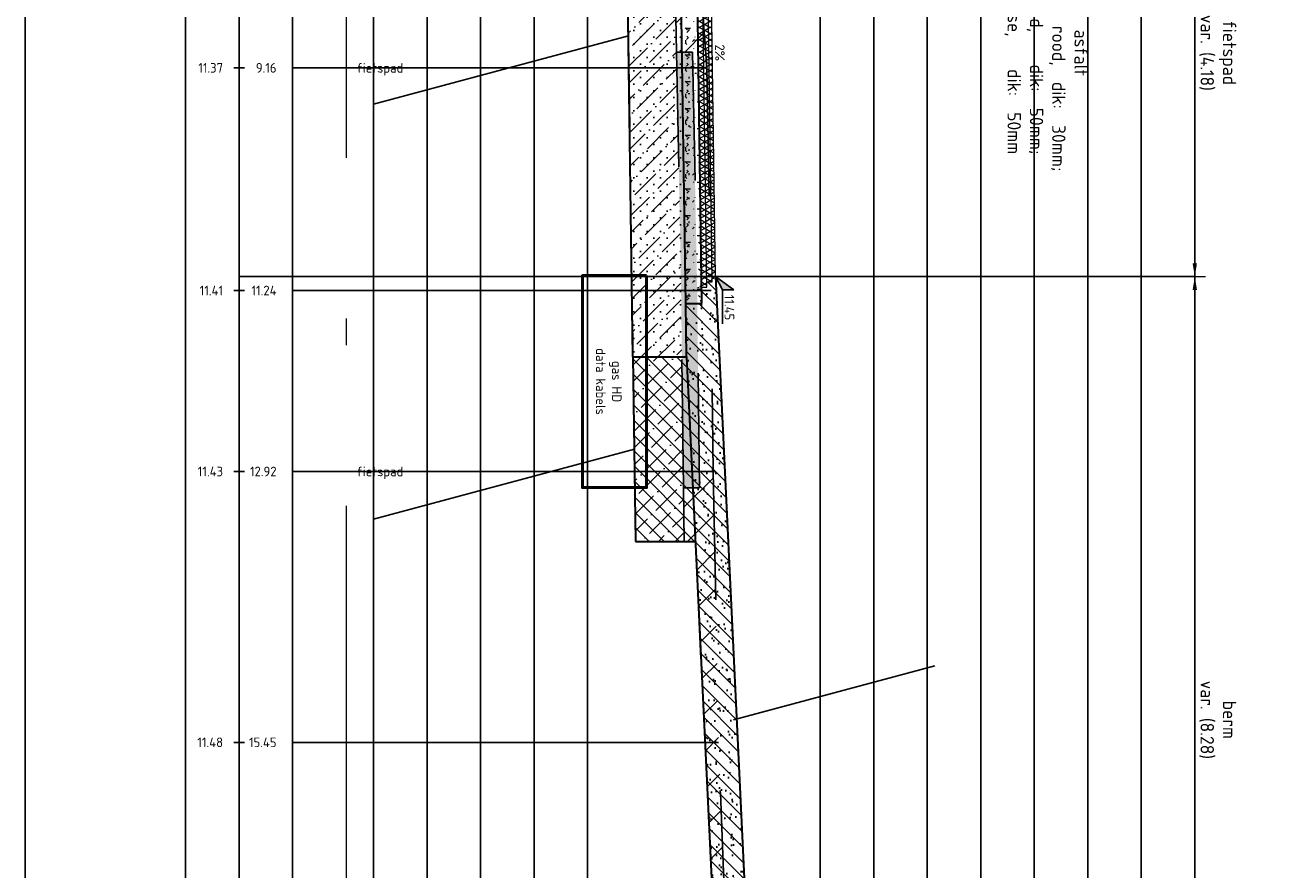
# Model space of a CAD drawing. Header units: metres. Extents: x 232618 to 232694, y 554350 to 554492.
# Tile 18 of 24: x 232654 to 232665, y 554471 to 554479. Entities that reach past the tile are written whole.
import ezdxf
from ezdxf.enums import TextEntityAlignment as Align

# ---------------------------------------------------------------- set-up
doc = ezdxf.new("R2010")
doc.units = ezdxf.units.M
doc.linetypes.add('ACAD_ISO03W100', pattern=[30, 12, -18])
doc.linetypes.add('AL-NAP_LIJN', pattern=[15.25, 12, -1.5, 0.25, -1.5])
for name, color, linetype, lineweight in [('B-WE-AM-NAP-G', 7, 'AL-NAP_LIJN', 18), ('B-WE-KL-TRACE-T18', 7, 'Continuous', 18), ('N-WE-GR-MAAIVELD-GD', 90, 'Continuous', 35), ('N-WE-GW-CUNET-GD', 90, 'Continuous', 35), ('N-WE-GW-GROND_TEELAARDE_AFKOMSTIG UIT HET WERK-AD', 91, 'Continuous', 25), ('N-WE-GW-GROND_ZAND-AD', 7, 'Continuous', 35), ('N-WE-GW-GROND_ZAND_CUNETZAND-AD', 7, 'Continuous', 25), ('N-WE-VH-VERHARDING_ASFALT-GD', 7, 'Continuous', 18), ('N-WE-VH-VERHARDING_FUNDERING-AD', 31, 'Continuous', 18), ('N-WE-VH-VERHARDING_FUNDERING_GRANULAAT_MENG_HYDRAULISCH-GD', 7, 'Continuous', 35), ('N-WE-VH-VERHARDING_FUNDERING_ZAND-GD', 251, 'Continuous', 35), ('V-WE-GW-GROND_WERK-AD', 252, 'Continuous', 18), ('V-WE-GW-GROND_ZAND_CUNETZAND_WERK-AD', 252, 'Continuous', 18), ('V-WE-GW-MAAIVELD-GD', 3, 'ACAD_ISO03W100', 25), ('V-WE-VH-VERHARDING-GD', 252, 'Continuous', 25), ('V-WE-VH-VERHARDING_ASFALT-GD', 252, 'ACAD_ISO03W100', 25), ('V-WE-VH-VERHARDING_FUNDERING-AD', 252, 'Continuous', 18), ('V-WE-VH-VERHARDING_FUNDERING-GD', 252, 'ACAD_ISO03W100', 25), ('V-WE-VH-VERHARDING_FUNDERING_ZAND-GD', 252, 'ACAD_ISO03W100', 25), ('X-XX-AL-AANKLEDING-M', 7, 'Continuous', 18), ('X-XX-AL-AANPIJLING-G', 7, 'Continuous', 18), ('X-XX-AL-HOOGTELABEL-SD', 7, 'Continuous', 25), ('X-XX-AL-PROFIELBALK-G', 7, 'Continuous', 25), ('X-XX-AL-PROFIELBALK-HULPLIJN-G', 253, 'Continuous', 25), ('X-XX-AL-PROFIELBALK-T18', 7, 'Continuous', 18)]:
    doc.layers.add(name, color=color, linetype=linetype, lineweight=lineweight)
doc.layers.add('B-WE-KL-TRACE-GD', color=160, linetype='Continuous', lineweight=50, true_color=0x003fff)
doc.layers.add('N-WE-VH-VERHARDING_ASFALT-AD', color=7, linetype='Continuous', lineweight=18, transparency=0.5)
doc.layers.add('V-WE-GW-CUNET-GD', color=252, linetype='ACAD_ISO03W100', lineweight=25, plot=False)
doc.layers.add('X-XX-AL-HULPLIJN-GD', color=6, linetype='Continuous', plot=False)
doc.styles.add('NLCS-ISO', font='NLCS-ISO.ttf')
doc.styles.add('NLCS-ISO-ANNOTATIEF-T18', font='NLCS-ISO.ttf', dxfattribs={"height": 1.8})
doc.styles.add('NLCS-ISO-ANNOTATIEF-T25', font='NLCS-ISO.ttf', dxfattribs={"height": 2.5})
doc.dimstyles.new('NLCS-ANNOTATIEF-T25-PIJL', dxfattribs={"dimtxt": 2.5, "dimasz": 2.5, "dimexe": 2, "dimexo": 2, "dimgap": 0.7, "dimtad": 1, "dimdec": 3, "dimzin": 0, "dimdsep": 46, "dimtxsty": 'NLCS-ISO-ANNOTATIEF-T25', "dimcen": 0, "dimdle": 2, "dimclrd": 256, "dimclre": 256, "dimclrt": 256, "dimadec": 1, "dimazin": 0, "dimtfac": 1, "dimtdec": 3, "dimtofl": 0, "dimtmove": 1, "dimatfit": 0, "dimfxl": 2, "dimfxlon": 1, "dimtfillclr": 254, "dimtolj": 1, "dimtzin": 0, "dimlwd": 18, "dimlwe": 18, "dimarcsym": 0})
pattern_1 = [(135, (786916.89774, 320660.40572), (-0.070710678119, -0.070710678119), [])]
pattern_2 = [(225, (232653.80353, 554490.49499), (0.1767767, -0.1767767), [])]

# ---------------------------------------------------------------- blocks, each defined once
blk = doc.blocks.new('N-SAL-HOOGTELABEL_02-SO')
for p, q in [((2.46, 3.44), (0, 0)), ((2.46, 1.31), (2.46, 3.44)), ((0, 0), (2.46, 1.31)), ((8.84, 1.31), (2.46, 1.31))]:
    blk.add_line(p, q)
blk.add_solid([(2.46, 3.44), (0, 0), (2.46, 1.31)])
at = {"style": 'NLCS-ISO'}
blk.add_attdef('...', text='', height=1.8, dxfattribs=at).set_placement((5.77, 2.62), align=Align.MIDDLE)
blk = doc.blocks.new('*D7')
at = {"layer": 'Defpoints', "color": 0, "transparency": 16777216}
for p in [(232660.254, 554476.885), (232660.594, 554468.605), (232664.734, 554468.605)]:
    blk.add_point(p, dxfattribs=at)
at = {"layer": 'X-XX-AL-AANKLEDING-M', "linetype": 'Continuous', "lineweight": 18, "transparency": 16777216}
for p, q in [((232664.634, 554476.885), (232664.834, 554476.885)), ((232664.734, 554476.76), (232664.734, 554468.73)), ((232664.634, 554468.605), (232664.834, 554468.605))]:
    blk.add_line(p, q, dxfattribs=at)
at = {"layer": 'X-XX-AL-AANKLEDING-M', "transparency": 16777216}
for points in [[(232664.713, 554476.76), (232664.754, 554476.76), (232664.734, 554476.885)], [(232664.713, 554468.73), (232664.754, 554468.73), (232664.734, 554468.605)]]:
    blk.add_solid(points, dxfattribs=at)
at = {"layer": 'X-XX-AL-AANKLEDING-M', "transparency": 16777216, "insert": (232664.948, 554472.745), "char_height": 0.125, "attachment_point": 5, "rotation": 270, "style": 'NLCS-ISO-ANNOTATIEF-T25'}
blk.add_mtext('\\A1;berm\\Pvar. (8.28)', dxfattribs=at)
blk = doc.blocks.new('*D8')
at = {"layer": 'Defpoints', "color": 0, "transparency": 16777216}
for p in [(232660.194, 554481.065), (232660.254, 554476.885), (232664.734, 554476.885)]:
    blk.add_point(p, dxfattribs=at)
at = {"layer": 'X-XX-AL-AANKLEDING-M', "linetype": 'Continuous', "lineweight": 18, "transparency": 16777216}
for p, q in [((232664.634, 554481.065), (232664.834, 554481.065)), ((232664.734, 554480.94), (232664.734, 554477.01)), ((232664.634, 554476.885), (232664.834, 554476.885))]:
    blk.add_line(p, q, dxfattribs=at)
at = {"layer": 'X-XX-AL-AANKLEDING-M', "transparency": 16777216}
for points in [[(232664.713, 554480.94), (232664.754, 554480.94), (232664.734, 554481.065)], [(232664.713, 554477.01), (232664.754, 554477.01), (232664.734, 554476.885)]]:
    blk.add_solid(points, dxfattribs=at)
at = {"layer": 'X-XX-AL-AANKLEDING-M', "transparency": 16777216, "insert": (232664.948, 554478.975), "char_height": 0.125, "attachment_point": 5, "rotation": 270, "style": 'NLCS-ISO-ANNOTATIEF-T25'}
blk.add_mtext('\\A1;fietspad\\Pvar. (4.18)', dxfattribs=at)

msp = doc.modelspace()

# ---------------------------------------------------------------- hatches: boundary and pattern name
at = {"layer": 'N-WE-GW-GROND_TEELAARDE_AFKOMSTIG UIT HET WERK-AD', "ltscale": 0.2}
h = msp.add_hatch(dxfattribs=at)
h.set_pattern_fill('AGW-WERK_AANVULLEN', color=256, scale=0.02, angle=180, style=0, pattern_type=2)
h.set_pattern_definition(pattern_1)
h.paths.add_polyline_path([(232660.31, 554469.455), (232660.315, 554469.17), (232660.384, 554469.17), (232660.5, 554469.17), (232660.624, 554469.17), (232660.254, 554476.885), (232660.224, 554476.885), (232660.224, 554476.835), (232660.174, 554476.835), (232660.175, 554476.785), (232660.125, 554476.785), (232660.127, 554476.635), (232659.977, 554476.635), (232659.984, 554476.135), (232659.984, 554476.135), (232660.067, 554474.412), (232660.262, 554470.338), (232660.044, 554470.12), (232660.06, 554469.455)])
h = msp.add_hatch(dxfattribs=at)
h.set_pattern_fill('AGW-WERK_AANVULLEN', color=256, scale=0.02, angle=180, style=0, pattern_type=2)
h.set_pattern_definition(pattern_1)
h.paths.add_polyline_path([(232659.984, 554476.135), (232659.484, 554476.135), (232659.509, 554474.412), (232660.067, 554474.412)])
at = {"layer": 'N-WE-GW-GROND_ZAND-AD', "ltscale": 0.2}
h = msp.add_hatch(dxfattribs=at)
h.set_pattern_fill('AGW-GROND_ZAND', color=256, scale=0.1, angle=-90, style=0, pattern_type=2)
h.set_pattern_definition([(217.5, (786916.89774, 320660.40572), (0.00629933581, -0.1926823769), [0, -0.152, 0, -0.17, 0, -0.1625]), (187.5, (786916.89774, 320660.40572), (-0.17697767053, -0.28221460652), [0, -0.082, 0, -0.137, 0, -0.0525]), (147.5, (786917.02074, 320660.40572), (-0.311414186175, -0.000565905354), [0, -0.05, 0, -0.18, 0, -0.235]), (137.5, (786917.02074, 320660.40572), (-0.30061266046, -0.08776755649), [0, -0.025, 0, -0.118, 0, -0.135])])
h.paths.add_polyline_path([(232660.31, 554469.455), (232660.315, 554469.17), (232660.384, 554469.17), (232660.494, 554469.17), (232660.624, 554469.17), (232660.254, 554476.885), (232660.224, 554476.885), (232660.224, 554476.835), (232660.174, 554476.835), (232660.175, 554476.785), (232660.125, 554476.785), (232660.127, 554476.635), (232659.977, 554476.635), (232659.984, 554476.135), (232659.984, 554476.135), (232660.067, 554474.412), (232660.262, 554470.338), (232660.044, 554470.12), (232660.06, 554469.455)])
at = {"layer": 'N-WE-GW-GROND_ZAND_CUNETZAND-AD', "ltscale": 0.2}
h = msp.add_hatch(dxfattribs=at)
h.set_pattern_fill('AGW-GROND_ZAND_CUNETZAND', color=256, scale=0.1, angle=-90, style=0, pattern_type=2)
h.set_pattern_definition([(180, (232653.80353, 554490.49499), (-0.0625, -0.0625), [0, -0.125])])
h.paths.add_polyline_path([(232659.984, 554476.135), (232659.977, 554476.635), (232659.91, 554481.315), (232659.903, 554481.815), (232659.403, 554481.815), (232659.484, 554476.135)])
at = {"layer": 'N-WE-VH-VERHARDING_ASFALT-AD', "ltscale": 0.2}
h = msp.add_hatch(dxfattribs=at)
h.set_pattern_fill('AVH-ASFALT', color=256, angle=-90, style=0, pattern_type=2)
h.set_pattern_definition([(330, (232649.605275, 554442.666933), (0.025, 0.04330127), []), (30, (232649.605275, 554442.666933), (-0.025, 0.04330127), [])])
h.paths.add_polyline_path([(232660.125, 554476.785), (232660.175, 554476.785), (232660.112, 554481.165), (232660.062, 554481.165)])
h.paths.add_polyline_path([(232660.174, 554476.835), (232660.224, 554476.835), (232660.163, 554481.115), (232660.113, 554481.115)])
h.paths.add_polyline_path([(232660.224, 554476.885), (232660.254, 554476.885), (232660.194, 554481.065), (232660.164, 554481.065)])
at = {"layer": 'N-WE-VH-VERHARDING_FUNDERING-AD', "ltscale": 0.2}
h = msp.add_hatch(dxfattribs=at)
h.set_pattern_fill('AVH-FUNDERING_02', color=256, scale=0.25, angle=-90, style=0, pattern_type=2)
h.set_pattern_definition([(180, (786916.89774, 320660.40572), (-0.25, -0.25), [0.03125, -0.21875]), (270, (786916.89774, 320660.40572), (0.25, -0.25), [0.03125, -0.21875]), (315, (786916.86649, 320660.40572), (0.24999999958, -4e-17), [0.044194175, -0.309359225]), (180, (786916.86649, 320660.2651), (-0.25, -0.25), [0.03125, -0.21875]), (225, (786916.85086, 320660.28072), (-3e-17, -0.24999999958), [0.022097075, -0.3314563]), (315, (786916.85086, 320660.28072), (0.24999999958, -4e-17), [0.022097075, -0.3314563]), (180, (786916.77274, 320660.2026), (-0.25, -0.25), [0.044194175, -0.205805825]), (225, (786916.77274, 320660.2026), (-3e-17, -0.24999999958), [0.03125, -0.3223034]), (315, (786916.72854, 320660.2026), (0.24999999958, -4e-17), [0.03125, -0.3223034]), (270, (786916.72586, 320660.34322), (0.25, -0.25), [0.03125, -0.21875]), (225, (786916.72586, 320660.34322), (-3e-17, -0.24999999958), [0.022097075, -0.3314563]), (315, (786916.71024, 320660.3276), (0.24999999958, -4e-17), [0.022097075, -0.3314563]), (180, (786916.86649, 320660.34322), (-0.25, -0.25), [0.015625, -0.209375]), (180, (786916.67899, 320660.28072), (-0.25, -0.25), [0.015625, -0.209375]), (270, (786916.7571, 320660.24947), (0.25, -0.25), [0.015625, -0.209375]), (315, (786916.72586, 320660.3901), (0.24999999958, -4e-17), [0.022097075, -0.3314563]), (315, (786916.83524, 320660.21822), (0.24999999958, -4e-17), [0.022097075, -0.3314563]), (225, (786916.78055, 320660.32369), (-3e-17, -0.24999999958), [0.022097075, -0.3314563]), (270, (786916.8118, 320660.37447), (0.25, -0.25), [0.00390625, -0.24609375]), (270, (786916.80008, 320660.269), (0.25, -0.25), [0.00390625, -0.24609375]), (270, (786916.6829, 320660.22603), (0.25, -0.25), [0.00390625, -0.24609375]), (270, (786916.67899, 320660.35884), (0.25, -0.25), [0.00390625, -0.24609375])])
h.paths.add_polyline_path([(232659.977, 554476.635), (232660.127, 554476.635), (232660.06, 554481.315), (232659.91, 554481.315)])
at = {"layer": 'V-WE-GW-GROND_WERK-AD', "ltscale": 0.2}
h = msp.add_hatch(dxfattribs=at)
h.set_pattern_fill('AGW-WERK_ONTGRAVEN', color=256, scale=0.05, angle=180, style=0, pattern_type=2)
h.set_pattern_definition(pattern_2)
h.paths.add_polyline_path([(232659.881, 554479.48), (232659.891, 554478.98), (232660.041, 554478.982), (232660.044, 554478.832), (232660.174, 554478.835), (232659.964, 554481.815), (232659.834, 554484.785), (232659.684, 554484.882), (232659.852, 554481.815), (232659.403, 554481.815), (232659.436, 554479.48)])
h = msp.add_hatch(dxfattribs=at)
h.set_pattern_fill('AGW-WERK_ONTGRAVEN', color=256, scale=0.05, angle=180, style=0, pattern_type=2)
h.set_pattern_definition(pattern_2)
h.paths.add_polyline_path([(232659.404, 554467.217), (232660.049, 554467.217), (232660.059, 554466.717), (232660.309, 554466.722), (232660.314, 554466.473), (232660.464, 554466.475), (232660.384, 554468.105), (232660.384, 554469.875), (232660.284, 554472.535), (232660.234, 554475.065), (232660.104, 554475.063), (232660.105, 554474.913), (232659.955, 554474.912), (232659.961, 554474.412), (232660.067, 554474.412), (232660.262, 554470.338), (232660.044, 554470.12), (232659.344, 554470.12)])
at = {"layer": 'V-WE-GW-GROND_ZAND_CUNETZAND_WERK-AD', "ltscale": 0.2}
h = msp.add_hatch(dxfattribs=at)
h.set_pattern_fill('ANSI36', color=256, scale=0.035, angle=90, style=0)
h.set_pattern_definition([(45, (232653.80353, 554490.49499), (0.0589329, 0.2160874), [0.2778125, -0.0555625, 0, -0.0555625])])
h.paths.add_polyline_path([(232659.509, 554474.412), (232659.961, 554474.412), (232659.955, 554474.912), (232659.934, 554476.751), (232659.891, 554478.98), (232659.881, 554479.48), (232659.436, 554479.48)])
at = {"layer": 'V-WE-VH-VERHARDING_FUNDERING-AD', "ltscale": 0.2}
h = msp.add_hatch(dxfattribs=at)
h.set_pattern_fill('AVH-FUNDERING_01', color=256, scale=0.25, angle=-90, style=0, pattern_type=2)
h.set_pattern_definition([(180, (786916.66024, 320660.24572), (-3e-17, -0.25), [0, -0.25]), (180, (786916.65774, 320660.33322), (-3e-17, -0.25), [0, -0.25]), (180, (786916.65024, 320660.19822), (-3e-17, -0.25), [0, -0.25]), (158.1986, (786916.780235, 320660.27572), (-0.7500000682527, 0.249999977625), [0.02692575, -1.3193655]), (36.8699, (786916.755235, 320660.28572), (-0.749999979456, -0.500000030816), [0.0125, -1.2375]), (310.6013, (786916.765235, 320660.29322), (-1.2500001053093, 1.4999997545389), [0.02304875, -2.28183725]), (26.5651, (786916.84774, 320660.32322), (0.249999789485, 0.25000032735), [0.00559025, -0.55342675]), (146.3099, (786916.852735, 320660.32572), (-0.499999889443, 0.250000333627), [0.009014, -0.892374]), (288.4349, (786916.845235, 320660.33072), (0.249999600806, -0.500000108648), [0.00790575, -0.78266375]), (45, (786916.68774, 320660.34822), (6e-17, 0.25000007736), [0.0106065, -0.34294675]), (180, (786916.69524, 320660.35572), (-0.25, -0.25), [0.015, -0.235]), (315, (786916.68024, 320660.35572), (0.25000007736, -3e-17), [0.0106065, -0.34294675]), (71.5651, (786916.717735, 320660.18822), (-0.249999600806, -0.500000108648), [0.00790575, -0.78266375]), (180, (786916.72024, 320660.19572), (-0.25, -0.25), [0.0125, -0.2375]), (323.1301, (786916.707735, 320660.19572), (0.749999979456, -0.500000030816), [0.0125, -1.2375]), (33.6901, (786916.850235, 320660.18572), (-0.499999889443, -0.250000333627), [0.009014, -0.892374]), (161.5651, (786916.857735, 320660.19072), (0.500000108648, -0.249999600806), [0.0158115, -0.774758]), (306.8699, (786916.842735, 320660.19572), (-0.500000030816, 0.749999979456), [0.0125, -1.2375]), (180, (786916.77774, 320660.19572), (-3e-17, -0.25), [0, -0.25]), (180, (786916.84524, 320660.26072), (-3e-17, -0.25), [0, -0.25]), (180, (786916.77524, 320660.35322), (-3e-17, -0.25), [0, -0.25]), (180, (786916.70774, 320660.27572), (-3e-17, -0.25), [0, -0.25]), (180, (786916.78024, 320660.23322), (-3e-17, -0.25), [0, -0.25]), (180, (786916.83524, 320660.22572), (-3e-17, -0.25), [0, -0.25]), (180, (786916.81274, 320660.24072), (-3e-17, -0.25), [0, -0.25]), (180, (786916.82274, 320660.30072), (-3e-17, -0.25), [0, -0.25]), (180, (786916.88274, 320660.29072), (-3e-17, -0.25), [0, -0.25]), (180, (786916.88024, 320660.23322), (-3e-17, -0.25), [0, -0.25]), (180, (786916.88774, 320660.17822), (-3e-17, -0.25), [0, -0.25]), (180, (786916.81024, 320660.16822), (-3e-17, -0.25), [0, -0.25]), (180, (786916.75524, 320660.15822), (-3e-17, -0.25), [0, -0.25]), (180, (786916.66774, 320660.16822), (-3e-17, -0.25), [0, -0.25]), (180, (786916.72774, 320660.24572), (-3e-17, -0.25), [0, -0.25]), (180, (786916.75274, 320660.20072), (-3e-17, -0.25), [0, -0.25]), (180, (786916.73274, 320660.32072), (-3e-17, -0.25), [0, -0.25]), (180, (786916.80774, 320660.33322), (-3e-17, -0.25), [0, -0.25]), (180, (786916.73274, 320660.38822), (-3e-17, -0.25), [0, -0.25]), (180, (786916.81524, 320660.37322), (-3e-17, -0.25), [0, -0.25]), (180, (786916.89524, 320660.38072), (-3e-17, -0.25), [0, -0.25]), (180, (786916.86524, 320660.39322), (-3e-17, -0.25), [0, -0.25]), (180, (786916.86274, 320660.35822), (-3e-17, -0.25), [0, -0.25]), (180, (786916.69524, 320660.39822), (-3e-17, -0.25), [0, -0.25]), (180, (786916.66524, 320660.29572), (-3e-17, -0.25), [0, -0.25]), (180, (786916.67774, 320660.22072), (-3e-17, -0.25), [0, -0.25]), (180, (786916.79274, 320660.40072), (-3e-17, -0.25), [0, -0.25])])
h.paths.add_polyline_path([(232660.041, 554478.982), (232659.891, 554478.98), (232659.934, 554476.751), (232659.955, 554474.912), (232660.105, 554474.913), (232660.084, 554476.753)])

# ---------------------------------------------------------------- linework, layer by layer
at = {"layer": 'B-WE-AM-NAP-G'}
msp.add_line((232656.804, 554489.995), (232656.804, 554447.795), dxfattribs=at)
at = {"layer": 'B-WE-KL-TRACE-GD', "ltscale": 0.2, "flags": 128}
msp.add_lwpolyline([(232659.611, 554476.895), (232659.611, 554474.915), (232659.011, 554474.915), (232659.011, 554476.895)], close=True, dxfattribs=at)
at = {"layer": 'N-WE-GR-MAAIVELD-GD', "ltscale": 0.2}
msp.add_line((232660.254, 554476.885), (232660.624, 554469.17), dxfattribs=at)
at = {"layer": 'N-WE-GW-CUNET-GD', "ltscale": 0.2}
for p, q in [((232659.484, 554476.135), (232659.509, 554474.412)), ((232659.984, 554476.135), (232660.262, 554470.338)), ((232659.509, 554474.412), (232660.067, 554474.412))]:
    msp.add_line(p, q, dxfattribs=at)
at = {"layer": 'N-WE-VH-VERHARDING_ASFALT-GD', "linetype": 'ByBlock', "ltscale": 0.2}
for p, q in [((232660.175, 554476.785), (232660.112, 554481.165)), ((232660.224, 554476.835), (232660.163, 554481.115)), ((232660.254, 554476.885), (232660.194, 554481.065)), ((232660.125, 554476.785), (232660.175, 554476.785)), ((232660.174, 554476.835), (232660.224, 554476.835))]:
    msp.add_line(p, q, dxfattribs=at)
at = {"layer": 'N-WE-VH-VERHARDING_ASFALT-GD', "ltscale": 0.2}
msp.add_line((232660.254, 554476.885), (232660.224, 554476.885), dxfattribs=at)
at = {"layer": 'N-WE-VH-VERHARDING_FUNDERING_GRANULAAT_MENG_HYDRAULISCH-GD', "ltscale": 0.2}
for p, q in [((232659.977, 554476.635), (232659.91, 554481.315)), ((232660.127, 554476.635), (232660.06, 554481.315)), ((232659.977, 554476.635), (232660.127, 554476.635))]:
    msp.add_line(p, q, dxfattribs=at)
at = {"layer": 'N-WE-VH-VERHARDING_FUNDERING_ZAND-GD', "ltscale": 0.2}
for p, q in [((232659.484, 554476.135), (232659.403, 554481.815)), ((232659.984, 554476.135), (232659.977, 554476.635)), ((232659.484, 554476.135), (232659.984, 554476.135))]:
    msp.add_line(p, q, dxfattribs=at)
at = {"layer": 'V-WE-GW-CUNET-GD', "ltscale": 0.1, "flags": 128}
msp.add_lwpolyline([(232659.961, 554474.412), (232660.067, 554474.412), (232660.262, 554470.338), (232660.044, 554470.12), (232659.344, 554470.12), (232659.404, 554467.217)], dxfattribs=at)
at = {"layer": 'V-WE-GW-MAAIVELD-GD', "ltscale": 0.1, "flags": 128}
for points in [[(232659.834, 554487.632), (232659.684, 554486.725), (232659.004, 554485.965), (232658.864, 554485.705), (232658.984, 554485.335), (232659.834, 554484.785), (232659.964, 554481.815), (232660.174, 554478.835)], [(232660.234, 554475.065), (232660.284, 554472.535), (232660.384, 554469.875), (232660.384, 554468.105), (232660.464, 554466.475)]]:
    msp.add_lwpolyline(points, dxfattribs=at)
at = {"layer": 'V-WE-VH-VERHARDING-GD', "ltscale": 0.2}
msp.add_line((232660.174, 554478.835), (232660.044, 554478.832), dxfattribs=at)
at = {"layer": 'V-WE-VH-VERHARDING_ASFALT-GD', "ltscale": 0.1}
msp.add_line((232660.234, 554475.065), (232660.104, 554475.063), dxfattribs=at)
at = {"layer": 'V-WE-VH-VERHARDING_ASFALT-GD', "ltscale": 0.1, "flags": 128}
msp.add_lwpolyline([(232660.174, 554478.835), (232660.214, 554476.755), (232660.234, 554475.065)], dxfattribs=at)
at = {"layer": 'V-WE-VH-VERHARDING_FUNDERING-GD', "ltscale": 0.1}
msp.add_line((232660.105, 554474.913), (232659.955, 554474.912), dxfattribs=at)
at = {"layer": 'V-WE-VH-VERHARDING_FUNDERING-GD', "ltscale": 0.1, "flags": 128}
for points in [[(232660.041, 554478.982), (232659.891, 554478.98)], [(232659.955, 554474.912), (232659.934, 554476.751), (232659.891, 554478.98)], [(232660.041, 554478.982), (232660.084, 554476.753), (232660.105, 554474.913)]]:
    msp.add_lwpolyline(points, dxfattribs=at)
at = {"layer": 'V-WE-VH-VERHARDING_FUNDERING_ZAND-GD', "ltscale": 0.1}
for p, q in [((232659.436, 554479.48), (232659.509, 554474.412)), ((232659.891, 554478.98), (232659.881, 554479.48)), ((232659.955, 554474.912), (232659.961, 554474.412)), ((232659.961, 554474.412), (232659.509, 554474.412))]:
    msp.add_line(p, q, dxfattribs=at)
at = {"layer": 'X-XX-AL-HULPLIJN-GD', "linetype": 'ByBlock'}
for p, q in [((232657.06, 554448.635), (232657.06, 554487.995)), ((232657.56, 554448.635), (232657.56, 554487.995)), ((232658.06, 554448.635), (232658.06, 554487.995)), ((232658.56, 554448.635), (232658.56, 554487.995)), ((232659.06, 554448.635), (232659.06, 554487.995)), ((232661.234, 554448.635), (232661.234, 554487.995)), ((232661.734, 554448.635), (232661.734, 554487.995)), ((232662.234, 554448.635), (232662.234, 554487.995)), ((232662.734, 554448.635), (232662.734, 554487.995)), ((232663.234, 554448.635), (232663.234, 554487.995)), ((232663.734, 554448.635), (232663.734, 554487.995)), ((232664.234, 554448.635), (232664.234, 554487.995)), ((232664.734, 554448.635), (232664.734, 554487.995)), ((232655.804, 554476.885), (232664.734, 554476.885)), ((232660.424, 554472.745), (232662.304, 554473.249))]:
    msp.add_line(p, q, dxfattribs=at)
at = {"layer": 'X-XX-AL-HULPLIJN-GD'}
for p, q in [((232659.441, 554479.133), (232657.06, 554478.495)), ((232659.497, 554475.273), (232657.06, 554474.621))]:
    msp.add_line(p, q, dxfattribs=at)
at = {"layer": 'X-XX-AL-HULPLIJN-GD', "flags": 128}
msp.add_lwpolyline([(232653.804, 554490.495), (232653.804, 554428.245), (232660.197, 554428.245), (232660.197, 554419.245), (232694.104, 554419.245), (232694.104, 554490.495)], close=True, dxfattribs=at)
at = {"layer": 'X-XX-AL-PROFIELBALK-G', "ltscale": 0.2}
for p, q in [((232655.304, 554447.795), (232655.304, 554489.995)), ((232655.804, 554489.995), (232655.804, 554447.795)), ((232656.304, 554489.995), (232656.304, 554447.795)), ((232655.854, 554478.835), (232655.754, 554478.835)), ((232655.854, 554476.755), (232655.754, 554476.755)), ((232655.854, 554475.065), (232655.754, 554475.065)), ((232655.854, 554472.535), (232655.754, 554472.535))]:
    msp.add_line(p, q, dxfattribs=at)
at = {"layer": 'X-XX-AL-PROFIELBALK-HULPLIJN-G', "linetype": 'ByBlock'}
for p, q in [((232660.174, 554478.835), (232656.304, 554478.835)), ((232660.214, 554476.755), (232656.304, 554476.755)), ((232660.234, 554475.065), (232656.304, 554475.065)), ((232660.284, 554472.535), (232656.304, 554472.535))]:
    msp.add_line(p, q, dxfattribs=at)

# ---------------------------------------------------------------- block references
at = {"layer": 'X-XX-AL-HOOGTELABEL-SD', "linetype": 'ByBlock', "xscale": 0.05, "yscale": 0.05, "zscale": 0.05, "rotation": 270}
msp.add_blockref('N-SAL-HOOGTELABEL_02-SO', (232660.254, 554476.885), dxfattribs=at).add_auto_attribs({'...': '11.45'})

# ---------------------------------------------------------------- texts
at = {"layer": 'B-WE-KL-TRACE-T18', "ltscale": 0.2, "style": 'NLCS-ISO-ANNOTATIEF-T18'}
for s, p in [('data kabels', (232659.111, 554475.905)), ('gas HD', (232659.261, 554475.905))]:
    msp.add_text(s, height=0.09, rotation=270, dxfattribs=at).set_placement(p, align=Align.BOTTOM_CENTER)
at = {"layer": 'X-XX-AL-AANPIJLING-G', "style": 'NLCS-ISO-ANNOTATIEF-T25'}
msp.add_text('2%%%', height=0.09, rotation=271.1233, dxfattribs=at).set_placement((232660.224, 554478.975), align=Align.BOTTOM_CENTER)
at = {"layer": 'X-XX-AL-AANPIJLING-G', "ltscale": 0.2, "insert": (232663.734, 554478.975), "char_height": 0.125, "width": 3.85, "attachment_point": 2, "rotation": 270, "style": 'NLCS-ISO-ANNOTATIEF-T25'}
msp.add_mtext('asfalt\\PAC8 SURF, rood,^I^Idik:  30mm;\\PAC16 bind,^I ^I^Idik:  50mm;\\PAC16 base,^I ^I^Idik:  50mm', dxfattribs=at)
at = {"layer": 'X-XX-AL-PROFIELBALK-T18', "ltscale": 0.2, "style": 'NLCS-ISO-ANNOTATIEF-T18'}
for s, p in [('11.37', (232655.654, 554478.835)), ('9.16', (232656.154, 554478.835)), ('11.41', (232655.654, 554476.755)), ('11.24', (232656.154, 554476.755)), ('11.43', (232655.654, 554475.065)), ('12.92', (232656.154, 554475.065)), ('11.48', (232655.654, 554472.535)), ('15.45', (232656.154, 554472.535))]:
    msp.add_text(s, height=0.09, dxfattribs=at).set_placement(p, align=Align.MIDDLE_RIGHT)
for p in [(232656.904, 554478.835), (232656.904, 554475.065)]:
    msp.add_text('fietspad', height=0.09, dxfattribs=at).set_placement(p, align=Align.MIDDLE_LEFT)

# ---------------------------------------------------------------- dimensions: what is measured, and where the dimension line sits
at = {"layer": 'X-XX-AL-AANKLEDING-M'}
for base, p1, p2, text, picture, middle in [((232664.734, 554476.885), (232660.194, 554481.065), (232660.254, 554476.885), 'fietspad\\Pvar. (<>)', '*D8', (232664.948, 554478.975)), ((232664.734, 554468.605), (232660.254, 554476.885), (232660.594, 554468.605), 'berm\\Pvar. (<>)', '*D7', (232664.948, 554472.745))]:
    dim = msp.add_linear_dim(base=base, p1=p1, p2=p2, angle=270, text=text, dimstyle='NLCS-ANNOTATIEF-T25-PIJL', override={"dimscale": 0, "dimtad": 4, "dimdec": 2}, dxfattribs=at)
    dim.commit()
    dim.dimension.update_dxf_attribs({"geometry": picture, "text_midpoint": middle})

doc.saveas('drawing.dxf')
